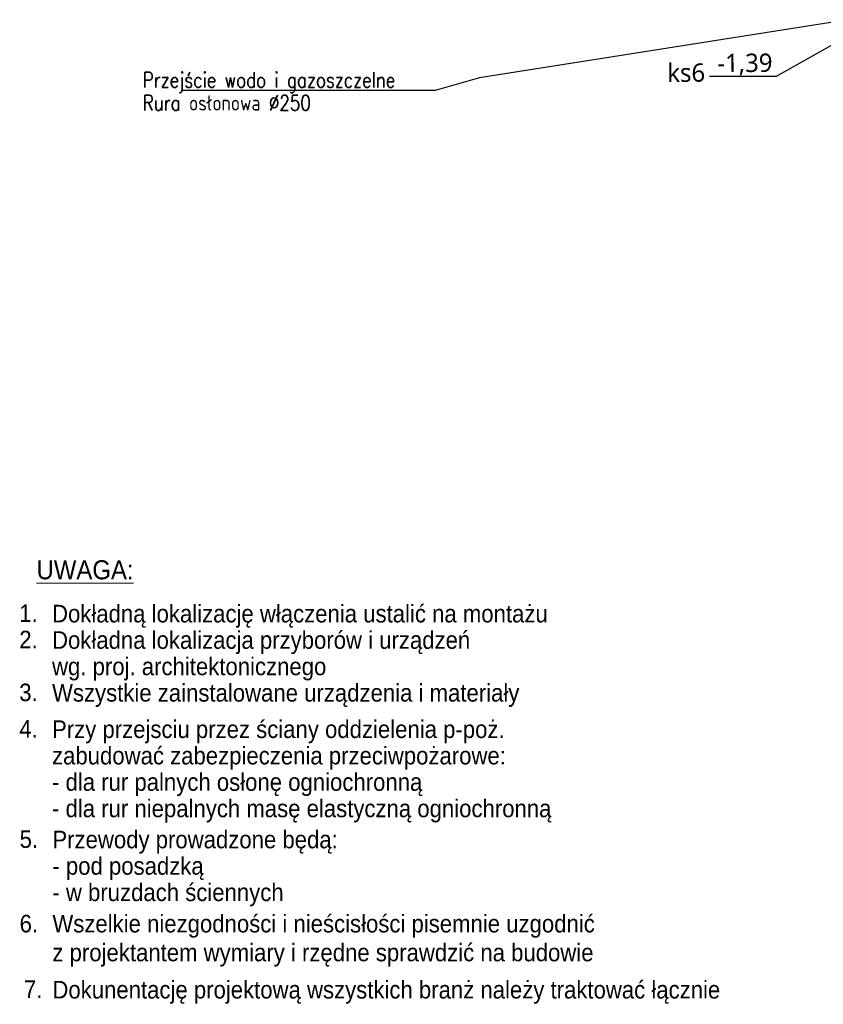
# Model space of a CAD drawing. Header units: millimetres. Extents: x 293871 to 335272, y 34548 to 100072.
# Tile 3 of 19: x 311932 to 319808, y 34548 to 44200. Entities that reach past the tile are written whole.
import ezdxf
from ezdxf import colors
from ezdxf.entities.mleader import LeaderData, LeaderLine
from ezdxf.enums import TextEntityAlignment as Align
from ezdxf.math import Vec2, Vec3

# ---------------------------------------------------------------- set-up
doc = ezdxf.new("R2010")
doc.units = ezdxf.units.MM
doc.layers.add('__B_OPIS', color=10, linetype='Continuous', lineweight=25)
doc.layers.add('_B_legenda_opisy', color=7, linetype='Continuous', lineweight=20, true_color=0x000000)
for name, color, linetype in [('B_opis_025', 250, 'Continuous'), ('Linie_odn', 11, 'Continuous'), ('Teksty', 11, 'Continuous')]:
    doc.layers.add(name, color=color, linetype=linetype)
doc.styles.add('GENERATED_STYLE_1', font='arial.ttf')
doc.styles.add('GENERATED_STYLE_5', font='trebucit.ttf')
doc.styles.get("Standard").update_dxf_attribs({"font": 'arial.ttf'})
doc.styles.add('STYL1', font='SIMPLEX.SHX', dxfattribs={"width": 0.8})

msp = doc.modelspace()

# ---------------------------------------------------------------- linework, layer by layer
at = {"layer": 'Linie_odn', "lineweight": -3}
msp.add_lwpolyline([(320020.81747, 44023.02734), (319344.94366, 43644.27218), (318691.45937, 43644.27218)], dxfattribs=at)

# ---------------------------------------------------------------- texts
at = {"layer": '_B_legenda_opisy', "linetype": 'Continuous', "lineweight": 18, "style": 'GENERATED_STYLE_1', "width": 0.9}
msp.add_text('%%UUWAGA:', height=186.624, dxfattribs=at).set_placement((312096.82741, 38714.15732, 45.61609))
at = {"layer": 'B_opis_025', "width": 0.9}
for s, p in [('1.', (311927.79514, 38295.89236, 20646220.46681)), ('Dokładną lokalizację włączenia ustalić na montażu', (312248.98228, 38291.51157, 20646220.46681)), ('Dokładna lokalizacja przyborów i urządzeń', (312248.98228, 38032.72629, 20646220.46681)), ('2.', (311927.79514, 38037.10708, 20646220.46681)), ('wg. proj. architektonicznego', (312248.98228, 37773.94101, 20646220.46681)), ('3.', (311927.79514, 37519.53652, 20646220.46681)), ('Wszystkie zainstalowane urządzenia i materiały', (312248.98228, 37515.15573, 20646220.46681)), ('Przy przejsciu przez ściany oddzielenia p-poż.', (312248.98228, 37158.22378, 20646220.46681)), ('4.', (311927.79514, 37162.60458, 20646220.46681)), ('zabudować zabezpieczenia przeciwpożarowe:', (312248.98228, 36899.4385, 20646220.46681)), ('- dla rur palnych osłonę ogniochronną', (312248.98228, 36640.65322, 20646220.46681)), ('- dla rur niepalnych masę elastyczną ogniochronną', (312248.98228, 36381.86794, 20646220.46681)), ('5.', (311931.34439, 36081.44861, 20646220.46681)), ('Przewody prowadzone będą:', (312252.53154, 36077.06781, 20646220.46681)), ('- pod posadzką', (312252.53154, 35818.28253, 20646220.46681)), ('- w bruzdach ściennych', (312252.53154, 35559.49725, 20646220.46681)), ('6.', (311931.34439, 35252.63814, 20646220.46681)), ('Wszelkie niezgodności i nieścisłości pisemnie uzgodnić ', (312252.53154, 35252.40988, 20646220.46681)), ('z projektantem wymiary i rzędne sprawdzić na budowie', (312252.53154, 34969.5512, 20646220.46681)), ('7.', (311973.58998, 34609.18904, 20646220.46681)), ('Dokunentację projektową wszystkich branż należy traktować łącznie', (312252.53154, 34604.80824, 20646220.46681))]:
    msp.add_text(s, height=172.52352, dxfattribs=at).set_placement(p)
at = {"layer": 'Teksty', "lineweight": -3, "style": 'GENERATED_STYLE_5'}
for s, p in [('-1,39', (319310.81841, 43688.57787, 8982)), ('ks6', (318651.00202, 43591.60905, 8982))]:
    msp.add_text(s, height=180, rotation=0.381758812, dxfattribs=at).set_placement(p, align=Align.RIGHT)

# ---------------------------------------------------------------- leaders
at = {"layer": '__B_OPIS'}
ml = msp.add_multileader_mtext('Standard', dxfattribs=at)
ml.set_content('{\\Fsimplex.shx|c1;Przejście wodo i gazoszczelne\\PRura osłonowa %%C250}', color=256, style='STYL1')
ml.set_leader_properties(color=256)
ml.build(insert=Vec2(0, 0))
ml.multileader.update_dxf_attribs({"has_text_frame": 1, "text_left_attachment_type": 6, "text_right_attachment_type": 6, "text_top_attachment_type": 0, "text_bottom_attachment_type": 0, "dogleg_length": 0.1, "arrow_head_size": 100})
ctx = ml.context
ctx.base_point, ctx.char_height, ctx.arrow_head_size, ctx.landing_gap_size, ctx.plane_origin = Vec3(313038.88767, 43504.35242), 150, 100, 100, Vec3(248717.13577, 89551.85476)
ctx.left_attachment, ctx.right_attachment, ctx.attachment_type = 6, 6, 2
notes = []
notes.append((ctx, [(0, (1, 1, 0), (316004.70196, 43504.35242), (-1, 0), 0.1, [(0, [(320043.32714, 44199.18177), (316437.82494, 43631.49742)], 256, [])])]))
ctx.mtext.insert, ctx.mtext.line_spacing_factor, ctx.mtext.flow_direction = Vec3(313138.88767, 43684.35242), 0.9, 5
for ctx, leaders in notes:
    for number, flags, end, landing, length, lines in leaders:
        leader = LeaderData()
        leader.index, (leader.has_last_leader_line, leader.has_dogleg_vector, leader.attachment_direction) = number, flags
        leader.last_leader_point, leader.dogleg_vector, leader.dogleg_length = Vec3(end), Vec3(landing), length
        for number, points, colour, breaks in lines:
            line = LeaderLine()
            line.index, line.vertices, line.color, line.breaks = number, Vec3.list(points), colors.encode_raw_color(colour), breaks
            leader.lines.append(line)
        ctx.leaders.append(leader)

doc.saveas('drawing.dxf')
